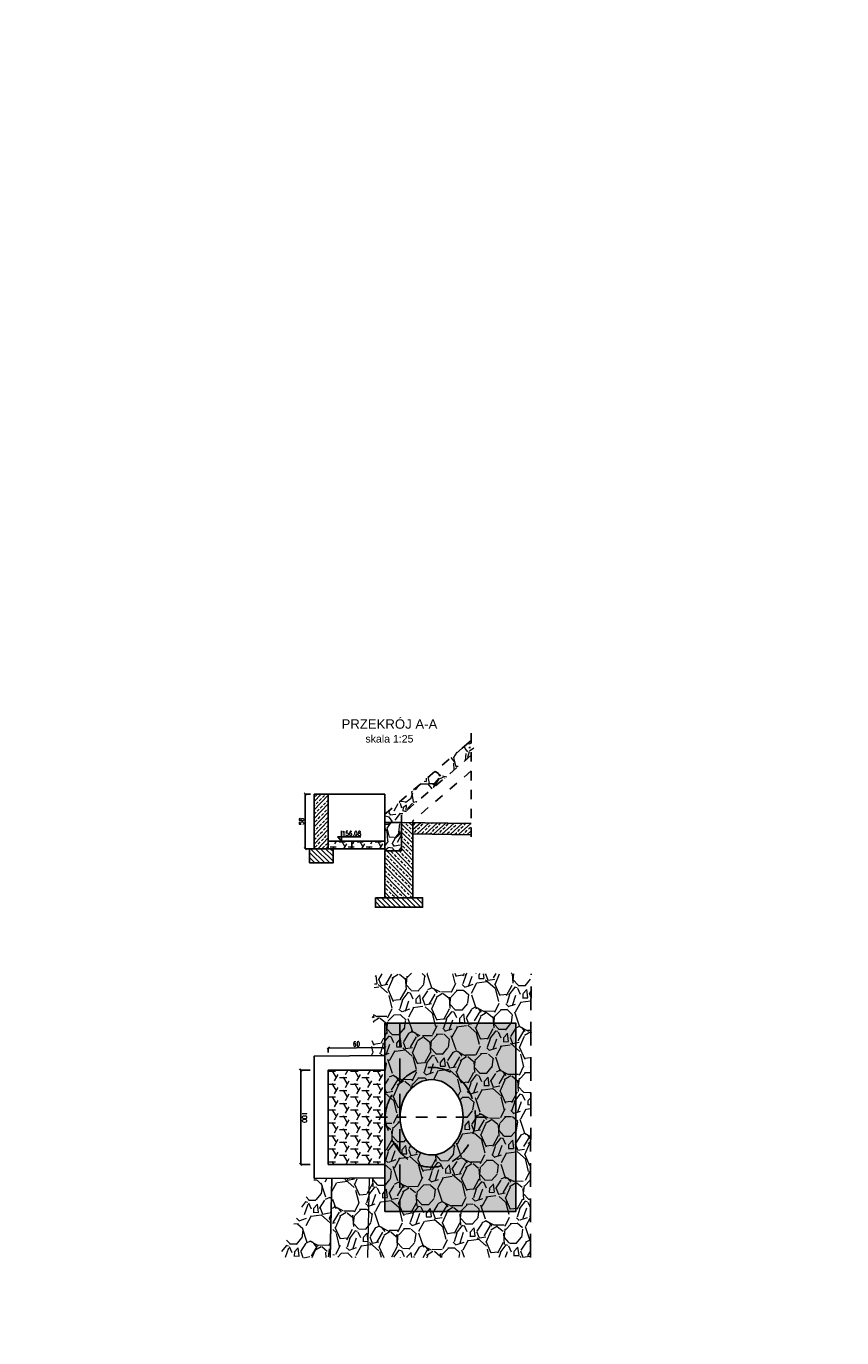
# Model space of a CAD drawing. Header units: metres. Extents: x 0 to 7550187, y 0 to 5738922.
# Tile 16 of 43: x 7549233.78 to 7549242.44, y 5738658.24 to 5738672.16. Entities that reach past the tile are written whole.
import ezdxf
from ezdxf import colors
from ezdxf.entities.mleader import LeaderData, LeaderLine
from ezdxf.enums import TextEntityAlignment as Align
from ezdxf.math import Vec2, Vec3

# ---------------------------------------------------------------- set-up
doc = ezdxf.new("R2010")
doc.units = ezdxf.units.M
doc.header["$PDSIZE"] = -1
for name, pattern in [('DASHDOT', [25.4, 12.7, -6.35, 0, -6.35]), ('DASHDOT2', [0.5, 0.25, -0.125, 0, -0.125]), ('DASHED2', [0.375, 0.25, -0.125]), ('HIDDEN', [0.375, 0.25, -0.125])]:
    doc.linetypes.add(name, pattern=pattern)
for name, color, linetype in [('__STYL_RZĘDNE', 4, 'Continuous'), ('_STYL SKARPY', 96, 'Continuous'), ('_STYL_KONS_', 4, 'Continuous'), ('_STYL_KONS_GRUBE', 3, 'Continuous'), ('_STYL_OPISY', 7, 'Continuous'), ('_STYL_OPISY_GŁÓWNE', 2, 'Continuous'), ('_STYL_OSIE', 5, 'DASHDOT'), ('_STYL_WYMIARY', 7, 'Continuous'), ('_STYL_WYPOSAŻENIE', 5, 'Continuous')]:
    doc.layers.add(name, color=color, linetype=linetype)
doc.layers.add('_STYL_HATCH', color=7, linetype='Continuous', lineweight=0)
doc.styles.add('Romans', font='Romans.shx', dxfattribs={"width": 0.75})
doc.styles.get("Standard").update_dxf_attribs({"font": 'romans.shx', "width": 0.75})
doc.styles.add('Style-Arial', font='arial.ttf')
doc.dimstyles.new('styl_1-25', dxfattribs={"dimscale": 0.05, "dimtxt": 1, "dimasz": 0.5, "dimexe": 0.05, "dimexo": 0.02, "dimgap": 0.315, "dimtad": 1, "dimdec": 0, "dimlfac": 100, "dimdsep": 46, "dimtxsty": 'Standard', "dimblk": 'OBLIQUE', "dimcen": 1, "dimclrd": 256, "dimclre": 256, "dimclrt": 4, "dimadec": 0, "dimazin": 0, "dimtfac": 1, "dimtdec": 0, "dimtmove": 1, "dimatfit": 3, "dimfxl": 0, "dimlwd": -1, "dimlwe": -1, "dimarcsym": 0})
pattern_1 = [(0, (66525.40794788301, 58169.16580572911), (0.09525, 0.0549926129), [0.0635, -0.127]), (120, (66525.40794788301, 58169.16580572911), (-0.09524999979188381, 0.05499261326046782), [0.06349999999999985, -0.1269999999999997]), (59.99999999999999, (66525.40794788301, 58169.16580572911), (2.081161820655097e-10, 0.1099852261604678), [-0.127, 0.0635])]
pattern_2 = [(45, (0.8628982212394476, -5.134886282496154), (-0.04490128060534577, 0.04490128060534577), []), (45, (0.9077995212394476, -5.134886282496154), (-0.04490128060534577, 0.04490128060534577), [0.03175, -0.015875])]
pattern_3 = [(284.0127875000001, (0.700432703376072, -8.320291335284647), (1.138349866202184, -4.444378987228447), [0.051258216, -5.07457254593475]), (240.969741, (0.7128443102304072, -8.370024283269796), (2.240766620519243, 4.003412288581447), [0.08796070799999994, -8.708107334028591]), (188.5104471, (0.6701595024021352, -8.44693389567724), (5.605021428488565, 0.8150556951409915), [0.062022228, -6.140208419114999]), (323.273689, (0.6660348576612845, -8.623383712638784), (-6.104213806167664, 4.576913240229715), [0.08010067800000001, -7.9299656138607]), (348.8336541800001, (0.7302356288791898, -8.671283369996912), (-4.855622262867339, 0.977313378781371), [0.078545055, -7.7759711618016]), (53.27368900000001, (0.8072938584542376, -8.686494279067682), (-4.576913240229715, -6.104213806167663), [0.08010067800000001, -7.9299656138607]), (93.69424046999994, (0.8551935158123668, -8.622293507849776), (0.3889507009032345, -6.236748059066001), [0.105929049, -10.48696729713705]), (128.25532837, (0.8483683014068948, -8.516584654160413), (-5.457625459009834, 6.898198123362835), [0.1000079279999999, -9.900788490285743]), (177.42956562, (0.7864466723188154, -8.438052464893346), (-5.810643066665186, 0.2427759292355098), [0.08037195, -7.956831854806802]), (231.2363583, (0.7061555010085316, -8.434447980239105), (2.659440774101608, 3.261443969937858), [0.091756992, -4.4960905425]), (278.3974378, (0.6487056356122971, -8.50599412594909), (0.9178665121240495, -6.133937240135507), [0.118661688, -11.74751587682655]), (194.81407483, (0.8801154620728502, -8.31280955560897), (-3.38654736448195, -0.9327282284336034), [0.04050068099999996, -4.009584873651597]), (227.4692344, (0.8409608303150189, -8.323164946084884), (3.401409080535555, 3.680118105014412), [0.07705229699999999, -7.628195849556]), (281, (0.7888744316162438, -8.379946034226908), (0.3158633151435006, -0.2130524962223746), [0.05388140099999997, -0.4849339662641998]), (259.19859051, (0.7360571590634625, -8.376490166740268), (0.4335358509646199, 2.005421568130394), [0.029016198, -2.872593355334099]), (347.80140949, (0.7306193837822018, -8.404992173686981), (-1.160642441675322, 0.3232941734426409), [0.041034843, -2.0107129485]), (86.96375653, (0.7707278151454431, -8.413662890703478), (0.007430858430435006, 1.373694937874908), [0.06664794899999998, -2.1549447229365]), (217.56505118, (0.7742579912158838, -8.347108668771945), (0.7419683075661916, 0.4186741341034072), [0.048193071, -1.1566347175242]), (72.38954033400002, (0.6070489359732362, -8.588192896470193), (1.182935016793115, 3.797790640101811), [0.06751320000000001, -6.68382400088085]), (126.34617594, (0.627474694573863, -8.523843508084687), (2.622286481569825, -3.607030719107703), [0.056639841, -5.607332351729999]), (349.19859051, (0.7110853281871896, -8.304498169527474), (-2.005421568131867, 0.4335358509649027), [0.05803201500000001, -2.843577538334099]), (39.61045967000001, (0.7680893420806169, -8.315373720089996), (-3.078114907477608, -2.519475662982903), [0.06751320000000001, -6.683824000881]), (35.44395478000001, (0.8028841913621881, -8.720285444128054), (-1.696989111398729, -1.153211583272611), [0.06510527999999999, -3.1901601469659]), (350.7751406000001, (0.8559243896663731, -8.68253046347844), (-4.53975894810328, 0.7642608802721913), [0.05455081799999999, -5.400539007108]), (122.80140949, (1.029079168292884, -8.514392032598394), (-1.153211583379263, 1.696989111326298), [0.05803201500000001, -2.843577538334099]), (73.35402464, (0.9976414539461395, -8.465612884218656), (-1.506229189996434, -4.958433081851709), [0.06386741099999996, -6.322856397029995]), (125.44395478, (0.9246834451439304, -8.669165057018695), (1.153211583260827, -1.696989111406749), [0.03255263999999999, -3.2227127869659]), (157.309932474, (1.016296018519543, -8.533343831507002), (-1.476505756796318, 0.5363466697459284), [0.01942718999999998, -1.923299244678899]), (221.963756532, (0.9983723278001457, -8.52584983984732), (0.9550208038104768, 0.734537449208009), [0.078545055, -1.49235818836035]), (242.00900596, (0.9399686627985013, -8.578369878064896), (1.814661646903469, 3.371685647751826), [0.07279005, -7.20620472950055]), (359.69006753, (0.7991555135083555, -8.43283761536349), (-0.8447791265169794, 0.1102416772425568), [0.054948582, -1.318766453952]), (49.15722659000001, (0.8541033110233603, -8.433134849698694), (4.253619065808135, 4.943571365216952), [0.095933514, -9.49740135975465]), (116.9453959, (0.916842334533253, -8.360560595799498), (1.358833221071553, -2.754820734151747), [0.03922623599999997, -3.883408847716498]), (146, (0.8990672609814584, -8.325592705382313), (-0.5289158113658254, -0.1028108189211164), [0.02286, -0.35814]), (176.25643716, (0.9262317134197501, -8.578295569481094), (3.063253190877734, -0.2279142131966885), [0.05293004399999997, -5.240091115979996]), (104.0127875, (0.8734144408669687, -8.574839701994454), (-1.138349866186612, 4.444378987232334), [0.102516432, -5.023314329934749]), (56, (0.8485912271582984, -8.475373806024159), (-0.1028108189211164, 0.5289158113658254), [0.09906, -0.28194]), (21.30484649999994, (0.9039848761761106, -8.393249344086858), (4.341568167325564, 1.66726568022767), [0.060241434, -5.963897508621]), (310.0546041, (0.960109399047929, -8.371361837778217), (1.050400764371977, -1.168073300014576), [0.05547436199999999, -2.7182475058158]), (263.64597536, (0.9958081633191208, -8.413823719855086), (-0.8893642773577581, -8.131927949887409), [0.09032176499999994, -8.941869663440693]), (231.42607874, (0.9858121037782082, -8.503590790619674), (-3.085545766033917, -3.893170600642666), [0.09555441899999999, -9.459876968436])]

# ---------------------------------------------------------------- blocks, each defined once
blk = doc.blocks.new('_Oblique')
at = {"color": 0, "linetype": 'ByBlock', "lineweight": -2}
blk.add_line((-0.5, -0.5), (0.5, 0.5), dxfattribs=at)
blk = doc.blocks.new('*D367')
at = {"layer": '_STYL_WYMIARY', "transparency": 16777216}
for p, q in [((7549236.801058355, 5738664.011613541), (7549236.743471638, 5738664.011613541)), ((7549236.745971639, 5738663.431613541), (7549236.745971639, 5738664.011613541)), ((7549236.789786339, 5738663.431613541), (7549236.743471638, 5738663.431613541))]:
    blk.add_line(p, q, dxfattribs=at)
at = {"layer": 'Defpoints', "color": 0, "transparency": 16777216}
for p in [(7549236.745971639, 5738664.011613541), (7549236.802058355, 5738664.011613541), (7549236.790786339, 5738663.431613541)]:
    blk.add_point(p, dxfattribs=at)
at = {"layer": '_STYL_WYMIARY', "transparency": 16777216, "xscale": 0.025, "yscale": 0.025, "zscale": 0.025}
for p, rotation in [((7549236.745971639, 5738664.011613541), 90), ((7549236.745971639, 5738663.431613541), 270)]:
    blk.add_blockref('_Oblique', p, dxfattribs=dict(at, rotation=rotation))
at = {"layer": '_STYL_WYMIARY', "color": 4, "transparency": 16777216, "insert": (7549236.705221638, 5738663.721613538), "char_height": 0.05, "attachment_point": 5, "rotation": 90}
blk.add_mtext('58', dxfattribs=at)
blk = doc.blocks.new('*D368')
at = {"layer": '_STYL_WYMIARY', "transparency": 16777216}
for p, q in [((7549236.989953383, 5738661.269596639), (7549236.989566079, 5738661.318964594)), ((7549236.989585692, 5738661.31646467), (7549237.590410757, 5738661.321178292)), ((7549237.590778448, 5738661.274310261), (7549237.590391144, 5738661.323678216))]:
    blk.add_line(p, q, dxfattribs=at)
at = {"layer": 'Defpoints', "color": 0, "transparency": 16777216}
for p in [(7549236.989961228, 5738661.26859667), (7549237.590410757, 5738661.321178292), (7549237.590786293, 5738661.273310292)]:
    blk.add_point(p, dxfattribs=at)
at = {"layer": '_STYL_WYMIARY', "transparency": 16777216, "xscale": 0.025, "yscale": 0.025, "zscale": 0.025}
for p, rotation in [((7549236.989585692, 5738661.31646467), 180.4494904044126), ((7549237.590410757, 5738661.321178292), 0.4494904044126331)]:
    blk.add_blockref('_Oblique', p, dxfattribs=dict(at, rotation=rotation))
at = {"layer": '_STYL_WYMIARY', "color": 4, "transparency": 16777216, "insert": (7549237.28967854, 5738661.359570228), "char_height": 0.05, "attachment_point": 5, "rotation": 0.4494904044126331}
blk.add_mtext('60', dxfattribs=at)
blk = doc.blocks.new('*D369')
at = {"layer": '_STYL_WYMIARY', "transparency": 16777216}
for p, q in [((7549236.797991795, 5738661.082214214), (7549236.695993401, 5738661.082213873)), ((7549236.698493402, 5738661.082213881), (7549236.698496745, 5738660.08221388)), ((7549236.797995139, 5738660.082214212), (7549236.695996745, 5738660.082213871))]:
    blk.add_line(p, q, dxfattribs=at)
at = {"layer": 'Defpoints', "color": 0, "transparency": 16777216}
for p in [(7549236.798991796, 5738661.082214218), (7549236.698496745, 5738660.08221388), (7549236.798995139, 5738660.082214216)]:
    blk.add_point(p, dxfattribs=at)
at = {"layer": '_STYL_WYMIARY', "transparency": 16777216, "xscale": 0.025, "yscale": 0.025, "zscale": 0.025}
for p, rotation in [((7549236.698493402, 5738661.082213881), 90.0001915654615), ((7549236.698496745, 5738660.08221388), 270.0001915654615)]:
    blk.add_blockref('_Oblique', p, dxfattribs=dict(at, rotation=rotation))
at = {"layer": '_STYL_WYMIARY', "color": 4, "transparency": 16777216, "insert": (7549236.739245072, 5738660.582214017), "char_height": 0.05, "attachment_point": 5, "rotation": 270.00019156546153}
blk.add_mtext('100', dxfattribs=at)

msp = doc.modelspace()

# ---------------------------------------------------------------- hatches: boundary and pattern name
at = {"layer": '_STYL_HATCH', "transparency": 33554687}
h = msp.add_hatch(dxfattribs=at)
h.set_pattern_fill('ANSI33', color=8, scale=0.01)
h.set_pattern_definition(pattern_2)
h.paths.add_polyline_path([(7549236.840786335, 5738664.011613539), (7549236.990786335, 5738664.011613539), (7549236.990786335, 5738663.431613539), (7549236.840786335, 5738663.431613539)])
at = {"layer": '_STYL_HATCH', "linetype": 'Continuous', "transparency": 33554636}
h = msp.add_hatch(dxfattribs=at)
h.set_pattern_fill('ANSI33', color=256, scale=0.01, angle=90)
h.set_pattern_definition([(135, (0.8628982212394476, -5.134886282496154), (-0.04490128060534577, -0.04490128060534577), []), (135, (0.8628982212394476, -5.089984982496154), (-0.04490128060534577, -0.04490128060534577), [0.03175, -0.015875])])
h.paths.add_polyline_path([(7549237.888910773, 5738663.70954198), (7549237.886581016, 5738663.709576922), (7549237.766486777, 5738663.711378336), (7549237.766486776, 5738663.409541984), (7549237.590786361, 5738663.409541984), (7549237.590786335, 5738662.91161354), (7549237.888910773, 5738662.91161354)])
at = {"layer": '_STYL_HATCH', "transparency": 33554585}
h = msp.add_hatch(dxfattribs=at)
h.set_pattern_fill('GRAVEL', color=5, scale=0.015, angle=56)
h.set_pattern_definition(pattern_3)
h.paths.add_polyline_path([(7549237.766486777, 5738663.711378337), (7549237.590786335, 5738663.711378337), (7549237.590786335, 5738663.409541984), (7549237.766486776, 5738663.409541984)])
at = {"layer": '_STYL_HATCH', "linetype": 'Continuous', "transparency": 33554636}
h = msp.add_hatch(dxfattribs=at)
h.set_pattern_fill('ANSI33', color=256, scale=0.01)
h.set_pattern_definition(pattern_2)
h.paths.add_polyline_path([(7549237.888910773, 5738663.589528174), (7549238.507565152, 5738663.580223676), (7549238.507565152, 5738663.700263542), (7549237.886581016, 5738663.709576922), (7549237.886656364, 5738663.709627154)])
at = {"layer": '_STYL_HATCH', "transparency": 33554687}
h = msp.add_hatch(dxfattribs=at)
h.set_pattern_fill('HONEY', scale=0.02)
h.set_pattern_definition(pattern_1)
h.paths.add_polyline_path([(7549236.990786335, 5738663.511613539), (7549236.990786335, 5738663.431613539), (7549237.240786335, 5738663.431613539), (7549237.240786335, 5738663.511613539)])
h = msp.add_hatch(dxfattribs=at)
h.set_pattern_fill('HONEY', scale=0.02)
h.set_pattern_definition(pattern_1)
h.paths.add_polyline_path([(7549237.590786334, 5738663.511613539), (7549237.240786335, 5738663.511613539), (7549237.240786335, 5738663.431613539), (7549237.590786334, 5738663.431613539)])
at = {"layer": '_STYL_HATCH', "linetype": 'Continuous', "transparency": 33554457}
h = msp.add_hatch(dxfattribs=at)
h.set_pattern_fill('ANSI31', color=256, scale=0.3, angle=90)
h.set_pattern_definition([(135, (7513108.312376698, 5739362.106384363), (-0.02651650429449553, -0.02651650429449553), [])])
h.paths.add_polyline_path([(7549236.790786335, 5738663.431613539), (7549237.040786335, 5738663.431613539), (7549237.040786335, 5738663.281613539), (7549236.790786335, 5738663.281613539)])
h = msp.add_hatch(dxfattribs=at)
h.set_pattern_fill('ANSI31', color=256, scale=0.3, angle=90)
h.set_pattern_definition([(135, (7513109.011390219, 5739361.586384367), (-0.02651650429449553, -0.02651650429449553), [])])
h.paths.add_polyline_path([(7549237.489799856, 5738662.911613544), (7549237.991685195, 5738662.91161354), (7549237.991685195, 5738662.811613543), (7549237.489799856, 5738662.811613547)])
at = {"layer": '_STYL_HATCH', "lineweight": 0, "transparency": 33554534}
h = msp.add_hatch(dxfattribs=at)
h.set_pattern_fill('GRAVEL', color=8, scale=0.02, angle=66.2284259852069, style=0)
h.set_pattern_definition([(294.2412134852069, (9757738.750166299, -3483936.467232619), (2.545947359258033, -5.562142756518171), [0.06834428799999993, -6.766096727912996]), (251.1981669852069, (9757738.778227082, -3483936.529550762), (1.992343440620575, 5.783584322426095), [0.1172809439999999, -11.61080977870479]), (198.7388730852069, (9757738.740427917, -3483936.640573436), (7.161616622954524, 2.396537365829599), [0.08269630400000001, -8.186944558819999]), (333.5021149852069, (9757738.776792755, -3483936.873077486), (-9.09325282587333, 4.560308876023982), [0.106800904, -10.5732874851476]), (359.0620801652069, (9757738.872374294, -3483936.920728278), (-6.602665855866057, 0.132738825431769), [0.10472674, -10.3679615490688]), (63.50211498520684, (9757738.977087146, -3483936.922442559), (-4.560308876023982, -9.093252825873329), [0.106800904, -10.57328748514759]), (103.9226664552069, (9757739.024737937, -3483936.826861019), (1.986996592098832, -8.091418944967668), [0.141238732, -13.9826230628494]), (138.4837543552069, (9757738.990754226, -3483936.689771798), (-8.794432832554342, 7.759256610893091), [0.133343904, -13.201051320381]), (187.6579916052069, (9757738.890910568, -3483936.601387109), (-7.681878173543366, -1.057194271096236), [0.1071625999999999, -10.60910913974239]), (241.4647842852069, (9757738.784703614, -3483936.615667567), (2.717375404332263, 4.909142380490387), [0.122342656, -5.994787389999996]), (288.6258637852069, (9757738.726260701, -3483936.723148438), (2.656668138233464, -7.831288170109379), [0.158215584, -15.6633545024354]), (205.0425008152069, (9757738.984164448, -3483936.41487304), (-4.222799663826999, -2.025685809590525), [0.05400090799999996, -5.346113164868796]), (237.6976603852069, (9757738.935239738, -3483936.437731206), (3.591817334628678, 5.634174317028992), [0.1027363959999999, -10.17092779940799]), (291.2284259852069, (9757738.880338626, -3483936.524568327), (0.4649011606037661, -0.2047703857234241), [0.071841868, -0.6465786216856]), (269.4270164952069, (9757738.81021656, -3483936.532538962), (0.09404960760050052, 2.734046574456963), [0.03868826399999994, -3.830124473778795]), (358.0298354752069, (9757738.809829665, -3483936.571225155), (-1.599473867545, 0.1494099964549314), [0.05471312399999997, -2.680950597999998]), (97.19218251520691, (9757738.864510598, -3483936.573106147), (-0.3154911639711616, 1.804244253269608), [0.08886393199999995, -2.873259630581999]), (227.7934771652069, (9757738.853385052, -3483936.484941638), (0.8744419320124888, 0.7250319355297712), [0.06425742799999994, -1.542179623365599]), (82.61796631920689, (9757738.691062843, -3483936.840867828), (0.6530003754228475, 5.263322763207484), [0.0900176, -8.9117653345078]), (136.5746019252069, (9757738.702628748, -3483936.751596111), (4.294831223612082, -4.112078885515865), [0.075519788, -7.476443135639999]), (359.4270164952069, (9757738.76040482, -3483936.443987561), (-2.734046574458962, 0.09404960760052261), [0.07737601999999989, -3.791436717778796]), (49.83888565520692, (9757738.837777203, -3483936.444761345), (-3.442407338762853, -4.034700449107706), [0.09001759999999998, -8.911765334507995]), (45.67238076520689, (9757738.979301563, -3483936.967825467), (-1.953654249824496, -1.91496503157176), [0.08680703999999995, -4.253546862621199]), (1.003566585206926, (9757739.039958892, -3483936.905727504), (-6.137764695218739, -0.07203156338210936), [0.07273442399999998, -7.200718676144]), (133.0298354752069, (9757739.227353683, -3483936.644108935), (-1.914965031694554, 1.953654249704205), [0.07737601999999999, -3.791436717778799]), (83.5824506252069, (9757739.174553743, -3483936.587547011), (-0.8024103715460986, -6.862796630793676), [0.08515654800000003, -8.43047519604]), (135.6723807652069, (9757739.127016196, -3483936.871910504), (1.914965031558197, -1.953654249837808), [0.04340351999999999, -4.296950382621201]), (167.5383584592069, (9757739.21506746, -3483936.672003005), (-2.064375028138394, 0.3541803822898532), [0.02590292, -2.5643989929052]), (232.1921825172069, (9757739.189774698, -3483936.666413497), (1.079212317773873, 1.189933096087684), [0.1047267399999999, -1.989810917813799]), (252.2374319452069, (9757739.125575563, -3483936.74915521), (1.582802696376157, 4.853781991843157), [0.09705339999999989, -9.608272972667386]), (9.9184935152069, (9757738.906351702, -3483936.591535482), (-1.134572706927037, -0.05536038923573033), [0.07326477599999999, -1.758355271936]), (59.3856525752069, (9757738.978521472, -3483936.578915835), (4.410898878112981, 7.493778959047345), [0.127911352, -12.6632018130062]), (127.1738218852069, (9757739.043661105, -3483936.468833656), (2.435226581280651, -3.292997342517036), [0.05230164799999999, -5.177878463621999]), (156.2284259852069, (9757739.012058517, -3483936.427159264), (-0.669671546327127, -0.2601307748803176), [0.03048, -0.4775199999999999]), (186.4848631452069, (9757739.107533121, -3483936.752310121), (4.073389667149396, 0.4262119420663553), [0.070573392, -6.98678815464]), (114.2412134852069, (9757739.037411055, -3483936.760280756), (-2.54594735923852, 5.562142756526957), [0.136688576, -6.697752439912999]), (66.2284259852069, (9757738.981289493, -3483936.63564447), (-0.2601307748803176, 0.669671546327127), [0.13208, -0.37592]), (31.53327248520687, (9757739.034529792, -3483936.514770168), (5.302011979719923, 3.21561890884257), [0.08032191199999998, -7.951863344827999]), (320.2830300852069, (9757739.102991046, -3483936.472762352), (1.65483425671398, -1.283982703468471), [0.07396581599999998, -3.6243300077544]), (273.8744013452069, (9757739.159886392, -3483936.520026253), (0.7583742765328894, -10.88082590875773), [0.1204290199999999, -11.92249288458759]), (241.6545047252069, (9757739.16802374, -3483936.640180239), (-3.126916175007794, -5.838944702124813), [0.127405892, -12.613169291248])])
h.paths.add_polyline_path([(7549237.885555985, 5738660.263010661), (7549237.839932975, 5738660.312739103), (7549237.802729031, 5738660.371644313), (7549237.775211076, 5738660.437720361), (7549237.758316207, 5738660.508717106), (7549237.752619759, 5738660.58221683), (7549237.758315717, 5738660.655716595), (7549237.775210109, 5738660.72671344), (7549237.802727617, 5738660.792789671), (7549237.83993117, 5738660.851695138), (7549237.885553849, 5738660.901423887), (7549237.938042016, 5738660.940282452), (7549237.995608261, 5738660.96694756), (7549238.056292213, 5738660.980511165), (7549238.118027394, 5738660.980511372), (7549238.17871145, 5738660.966948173), (7549238.236277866, 5738660.940283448), (7549238.288766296, 5738660.901425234), (7549238.334389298, 5738660.851696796), (7549238.371593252, 5738660.792791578), (7549238.399111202, 5738660.726715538), (7549238.416006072, 5738660.655718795), (7549238.421702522, 5738660.582219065), (7549238.416006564, 5738660.508719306), (7549238.399112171, 5738660.437722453), (7549238.371594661, 5738660.371646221), (7549238.334391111, 5738660.312740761), (7549238.288768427, 5738660.263012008), (7549238.236280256, 5738660.224153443), (7549238.178714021, 5738660.197488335), (7549238.118030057, 5738660.18392473), (7549238.056294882, 5738660.183924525), (7549237.995610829, 5738660.197487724), (7549237.938044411, 5738660.224152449)], flags=16)
h.paths.add_polyline_path([(7549239.142365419, 5738662.106057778), (7549237.486973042, 5738662.106057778), (7549237.44830263, 5738661.23726509), (7549237.581781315, 5738661.238213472), (7549237.581778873, 5738661.582332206), (7549238.971294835, 5738661.58233685), (7549237.590783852, 5738661.58221629), (7549237.581793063, 5738659.582332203), (7549237.581790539, 5738659.938213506), (7549237.028215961, 5738659.926325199), (7549237.038322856, 5738659.094410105), (7549236.988161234, 5738659.094410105), (7549237.038322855, 5738659.094410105), (7549239.135347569, 5738659.094410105)])
at = {"layer": '_STYL_HATCH', "transparency": 33554534}
h = msp.add_hatch(color=8, dxfattribs=at)
h.dxf.hatch_style = 1
edge = h.paths.add_edge_path(flags=16)
edge.add_ellipse((7549238.086884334, 5738660.583606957), major_axis=(1.338347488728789e-06, -0.3999996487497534), ratio=0.8376085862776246, start_angle=0, end_angle=360)
h.paths.add_polyline_path([(7549237.590798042, 5738659.58221629), (7549237.590783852, 5738661.58221629), (7549238.980299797, 5738661.582220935), (7549238.980276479, 5738659.582220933)])
at = {"layer": '_STYL_HATCH', "transparency": 33554687}
h = msp.add_hatch(dxfattribs=at)
h.set_pattern_fill('HONEY', scale=0.025)
h.set_pattern_definition([(0, (0, 1.334453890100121), (0.1190625, 0.068740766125), [0.079375, -0.15875]), (120, (0, 1.334453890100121), (-0.1190624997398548, 0.06874076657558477), [0.07937499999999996, -0.1587499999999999]), (59.99999999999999, (0, 1.334453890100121), (2.601452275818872e-10, 0.1374815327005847), [-0.15875, 0.079375])])
h.paths.add_polyline_path([(7549237.590804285, 5738661.082215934), (7549236.990786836, 5738661.082213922), (7549236.990790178, 5738660.082214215), (7549237.590800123, 5738660.082215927)])
at = {"layer": '_STYL_HATCH', "lineweight": 0, "transparency": 33554534}
h = msp.add_hatch(dxfattribs=at)
h.set_pattern_fill('GRAVEL', color=8, scale=0.02, angle=66.2284259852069, style=0)
h.set_pattern_definition([(294.2412134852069, (-0.3174664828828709, 1.873953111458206), (2.545947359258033, -5.562142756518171), [0.06834428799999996, -6.766096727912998]), (251.1981669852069, (-0.2894057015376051, 1.811634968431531), (1.992343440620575, 5.783584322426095), [0.117280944, -11.61080977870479]), (198.7388730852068, (-0.3272048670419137, 1.700612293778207), (7.161616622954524, 2.396537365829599), [0.08269630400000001, -8.186944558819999]), (333.5021149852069, (-0.290840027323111, 1.468108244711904), (-9.09325282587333, 4.560308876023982), [0.106800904, -10.5732874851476]), (359.0620801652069, (-0.1952584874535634, 1.420457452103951), (-6.602665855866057, 0.132738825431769), [0.10472674, -10.3679615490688]), (63.5021149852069, (-0.09054563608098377, 1.418743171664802), (-4.560308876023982, -9.093252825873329), [0.106800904, -10.5732874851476]), (103.9226664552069, (-0.04289484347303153, 1.51432471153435), (1.986996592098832, -8.091418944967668), [0.141238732, -13.9826230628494]), (138.4837543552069, (-0.07687855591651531, 1.651413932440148), (-8.794432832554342, 7.759256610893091), [0.133343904, -13.201051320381]), (187.6579916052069, (-0.1767222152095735, 1.739798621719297), (-7.681878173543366, -1.057194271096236), [0.1071626, -10.6091091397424]), (241.4647842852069, (-0.2829291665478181, 1.7255181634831), (2.717375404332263, 4.909142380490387), [0.122342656, -5.99478739]), (288.6258637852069, (-0.3413720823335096, 1.618037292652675), (2.656668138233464, -7.831288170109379), [0.158215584, -15.6633545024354]), (205.0425008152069, (-0.08346833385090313, 1.926312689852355), (-4.222799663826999, -2.025685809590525), [0.05400090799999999, -5.3461131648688]), (237.6976603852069, (-0.1323930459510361, 1.903454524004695), (3.591817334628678, 5.634174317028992), [0.102736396, -10.17092779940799]), (291.2284259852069, (-0.1872941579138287, 1.816617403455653), (0.4649011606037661, -0.2047703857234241), [0.071841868, -0.6465786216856]), (269.4270164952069, (-0.2574162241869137, 1.808646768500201), (0.09404960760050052, 2.734046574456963), [0.038688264, -3.830124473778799]), (358.0298354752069, (-0.2578031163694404, 1.769960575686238), (-1.599473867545, 0.1494099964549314), [0.05471312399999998, -2.680950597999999]), (97.19218251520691, (-0.203122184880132, 1.768079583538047), (-0.3154911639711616, 1.804244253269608), [0.08886393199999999, -2.873259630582]), (227.7934771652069, (-0.2142477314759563, 1.856244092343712), (0.8744419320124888, 0.7250319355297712), [0.06425742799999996, -1.542179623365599]), (82.61796631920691, (-0.3765699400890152, 1.500317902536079), (0.6530003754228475, 5.263322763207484), [0.09001760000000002, -8.911765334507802]), (136.5746019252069, (-0.3650040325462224, 1.589589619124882), (4.294831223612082, -4.112078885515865), [0.075519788, -7.476443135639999]), (359.4270164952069, (-0.3072279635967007, 1.897198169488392), (-2.734046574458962, 0.09404960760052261), [0.07737601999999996, -3.791436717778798]), (49.83888565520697, (-0.2298555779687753, 1.896424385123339), (-3.442407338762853, -4.034700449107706), [0.09001760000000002, -8.911765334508]), (45.67238076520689, (-0.08833122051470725, 1.373360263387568), (-1.953654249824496, -1.91496503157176), [0.08680703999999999, -4.253546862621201]), (1.003566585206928, (-0.02767388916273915, 1.43545822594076), (-6.137764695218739, -0.07203156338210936), [0.07273442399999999, -7.200718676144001]), (133.0298354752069, (0.1597209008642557, 1.697076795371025), (-1.914965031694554, 1.953654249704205), [0.07737602, -3.7914367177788]), (83.5824506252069, (0.1069209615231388, 1.753638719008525), (-0.8024103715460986, -6.862796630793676), [0.08515654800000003, -8.43047519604]), (135.6723807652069, (0.05938341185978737, 1.469275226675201), (1.914965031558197, -1.953654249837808), [0.04340351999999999, -4.296950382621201]), (167.5383584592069, (0.1474346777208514, 1.669182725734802), (-2.064375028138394, 0.3541803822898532), [0.02590292, -2.5643989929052]), (232.1921825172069, (0.1221419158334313, 1.674772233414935), (1.079212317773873, 1.189933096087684), [0.10472674, -1.989810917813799]), (252.2374319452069, (0.05794278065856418, 1.59203052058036), (1.582802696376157, 4.853781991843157), [0.0970534, -9.6082729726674]), (9.918493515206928, (-0.1612810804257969, 1.74965024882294), (-1.134572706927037, -0.05536038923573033), [0.073264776, -1.758355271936]), (59.3856525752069, (-0.08911131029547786, 1.76226989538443), (4.410898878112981, 7.493778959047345), [0.1279113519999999, -12.66320181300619]), (127.1738218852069, (-0.02397167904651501, 1.872352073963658), (2.435226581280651, -3.292997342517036), [0.052301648, -5.177878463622]), (156.2284259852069, (-0.05557426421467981, 1.91402646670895), (-0.669671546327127, -0.2601307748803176), [0.03048, -0.4775199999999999]), (186.4848631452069, (0.03990033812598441, 1.588875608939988), (4.073389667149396, 0.4262119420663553), [0.070573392, -6.98678815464]), (114.2412134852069, (-0.0302217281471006, 1.580904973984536), (-2.54594735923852, 5.562142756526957), [0.136688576, -6.697752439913]), (66.2284259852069, (-0.08634329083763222, 1.705541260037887), (-0.2601307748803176, 0.669671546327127), [0.13208, -0.37592]), (31.5332724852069, (-0.03310299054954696, 1.826415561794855), (5.302011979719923, 3.21561890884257), [0.080321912, -7.951863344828]), (320.2830300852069, (0.03535826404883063, 1.868423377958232), (1.65483425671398, -1.283982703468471), [0.07396581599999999, -3.6243300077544]), (273.8744013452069, (0.09225361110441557, 1.821159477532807), (0.7583742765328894, -10.88082590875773), [0.12042902, -11.92249288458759]), (241.6545047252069, (0.10039095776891, 1.701005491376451), (-3.126916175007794, -5.838944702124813), [0.127405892, -12.613169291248])])
h.paths.add_polyline_path([(7549236.460247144, 5738659.094410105), (7549237.009774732, 5738659.094410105), (7549237.028215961, 5738659.926325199), (7549236.840795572, 5738659.930479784)])

# ---------------------------------------------------------------- linework, layer by layer
at = {"layer": '__STYL_RZĘDNE', "color": 4}
msp.add_lwpolyline([(7549237.129111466, 5738663.622657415), (7549237.129111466, 5738663.511613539), (7549237.091250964, 5738663.557491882), (7549237.334558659, 5738663.557491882)], dxfattribs=at)
at = {"layer": '_STYL SKARPY'}
msp.add_line((7549237.028388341, 5738659.934101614), (7549237.009774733, 5738659.094410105), dxfattribs=at)
at = {"layer": '_STYL_HATCH', "color": 4, "lineweight": 0, "flags": 128}
msp.add_lwpolyline([(7549237.409447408, 5738659.094410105), (7549237.428485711, 5738659.936944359), (7549237.028388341, 5738659.934101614), (7549237.009774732, 5738659.094410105)], dxfattribs=at)
at = {"layer": '_STYL_KONS_', "linetype": 'DASHED2', "ltscale": 0.25}
for p, q in [((7549238.507565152, 5738664.422871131), (7549237.766486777, 5738663.78954198)), ((7549238.507565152, 5738664.257783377), (7549237.888910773, 5738663.729078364))]:
    msp.add_line(p, q, dxfattribs=at)
at = {"layer": '_STYL_KONS_', "linetype": 'HIDDEN'}
msp.add_line((7549237.750798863, 5738661.582216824), (7549237.750775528, 5738659.582216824), dxfattribs=at)
at = {"layer": '_STYL_KONS_', "ltscale": 0.01, "flags": 128}
for points in [[(7549237.590786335, 5738663.409541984), (7549237.766486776, 5738663.409541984), (7549237.766486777, 5738663.78954198)], [(7549237.888910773, 5738663.729078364), (7549237.888910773, 5738662.91161354), (7549237.590786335, 5738662.91161354), (7549237.590786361, 5738663.409541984)], [(7549237.767386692, 5738663.71136457), (7549238.507565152, 5738663.700263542)], [(7549238.507565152, 5738663.580248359), (7549237.888910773, 5738663.589528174)]]:
    msp.add_lwpolyline(points, dxfattribs=at)
at = {"layer": '_STYL_KONS_', "color": 4}
msp.add_lwpolyline([(7549237.590798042, 5738659.58221629), (7549237.590783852, 5738661.58221629), (7549238.980299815, 5738661.582220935), (7549238.980276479, 5738659.582220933)], close=True, dxfattribs=at)
msp.add_ellipse((7549238.08716114, 5738660.582217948), major_axis=(1.338347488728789e-06, -0.3999996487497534), ratio=0.8363541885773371, start_param=-1.570796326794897, end_param=4.71238898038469, dxfattribs=at)
at = {"layer": '_STYL_KONS_', "color": 5, "linetype": 'HIDDEN'}
msp.add_open_spline([(7549237.592996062, 5738660.582216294), (7549237.592996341, 5738660.498853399), (7549237.639909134, 5738660.415481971), (7549237.721204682, 5738660.233947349), (7549237.80275392, 5738660.143861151), (7549238.007587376, 5738660.044831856), (7549238.129931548, 5738660.039271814), (7549238.342136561, 5738660.120743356), (7549238.430115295, 5738660.204489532), (7549238.538948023, 5738660.409691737), (7549238.560898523, 5738660.531056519), (7549238.533926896, 5738660.778109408), (7549238.476436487, 5738660.903020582), (7549238.29151524, 5738661.077858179), (7549238.162032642, 5738661.124568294), (7549237.911752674, 5738661.093682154), (7549237.797350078, 5738661.01829763), (7549237.657622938, 5738660.818341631), (7549237.592995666, 5738660.700245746), (7549237.592996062, 5738660.582216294)], degree=3, knots=[-1.570796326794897, -1.570796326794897, -1.570796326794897, -1.570796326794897, -1.079198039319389, -1.079198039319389, -0.3842501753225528, -0.3842501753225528, 0.3106976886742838, 0.3106976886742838, 1.00564555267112, 1.00564555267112, 1.700593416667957, 1.700593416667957, 2.472515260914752, 2.472515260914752, 3.244437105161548, 3.244437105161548, 4.016358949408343, 4.016358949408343, 4.71238898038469, 4.71238898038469, 4.71238898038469, 4.71238898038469], dxfattribs=at)
at = {"layer": '_STYL_KONS_GRUBE'}
for p in [(7549236.990786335, 5738664.011613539), (7549237.590786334, 5738663.431613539)]:
    msp.add_line(p, (7549237.590786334, 5738664.011613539), dxfattribs=at)
for points in [[(7549236.840786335, 5738664.011613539), (7549236.990786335, 5738664.011613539), (7549236.990786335, 5738663.431613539), (7549236.840786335, 5738663.431613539)], [(7549236.840790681, 5738659.932213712), (7549236.840786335, 5738661.232213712), (7549237.590786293, 5738661.238097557), (7549237.590795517, 5738659.938097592)], [(7549236.990790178, 5738660.082214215), (7549237.590800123, 5738660.082215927), (7549237.590804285, 5738661.082215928), (7549236.990786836, 5738661.082214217)]]:
    msp.add_lwpolyline(points, close=True, dxfattribs=at)
at = {"layer": '_STYL_KONS_GRUBE', "color": 5, "ltscale": 0.01, "flags": 128}
for points in [[(7549236.790786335, 5738663.281613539), (7549237.040786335, 5738663.281613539), (7549237.040786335, 5738663.431613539), (7549236.790786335, 5738663.431613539)], [(7549237.489799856, 5738662.911613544), (7549237.991685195, 5738662.91161354), (7549237.991685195, 5738662.811613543), (7549237.489799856, 5738662.811613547)]]:
    msp.add_lwpolyline(points, close=True, dxfattribs=at)
at = {"layer": '_STYL_OSIE', "linetype": 'DASHDOT2', "ltscale": 0.5}
msp.add_line((7549237.493411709, 5738660.582215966), (7549238.663470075, 5738660.582219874), dxfattribs=at)
at = {"layer": '_STYL_WYMIARY', "linetype": 'HIDDEN', "flags": 128}
msp.add_lwpolyline([(7549239.135347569, 5738659.094410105), (7549239.142365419, 5738662.106057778)], dxfattribs=at)
at = {"layer": '_STYL_WYPOSAŻENIE', "color": 5, "linetype": 'Continuous'}
msp.add_line((7549237.766486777, 5738663.711378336), (7549237.590786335, 5738663.711378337), dxfattribs=at)
at = {"layer": '_STYL_WYPOSAŻENIE', "color": 5, "linetype": 'HIDDEN', "ltscale": 0.4}
msp.add_lwpolyline([(7549238.507565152, 5738664.42287113), (7549237.766486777, 5738663.789541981), (7549237.766486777, 5738663.711378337)], dxfattribs=at)
at = {"layer": '_STYL_WYPOSAŻENIE', "color": 4}
for points in [[(7549236.990786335, 5738663.431613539), (7549237.240786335, 5738663.431613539), (7549237.240786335, 5738663.511613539), (7549236.990786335, 5738663.511613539)], [(7549237.240786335, 5738663.431613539), (7549237.590786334, 5738663.431613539), (7549237.590786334, 5738663.511613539), (7549237.240786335, 5738663.511613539)]]:
    msp.add_lwpolyline(points, close=True, dxfattribs=at)

# ---------------------------------------------------------------- texts
at = {"layer": '__STYL_RZĘDNE', "style": 'Romans', "width": 0.75}
msp.add_text('156.08', height=0.04999999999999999, dxfattribs=at).set_placement((7549237.236472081, 5738663.568196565), align=Align.CENTER)

# ---------------------------------------------------------------- dimensions: what is measured, and where the dimension line sits
at = {"layer": '_STYL_WYMIARY'}
dim = msp.add_linear_dim(base=(7549236.745971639, 5738664.011613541), p1=(7549236.790786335, 5738663.431613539), p2=(7549236.802058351, 5738664.011613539), angle=90, dimstyle='styl_1-25', dxfattribs=at)
dim.commit()
dim.dimension.update_dxf_attribs({"geometry": '*D367', "text_midpoint": (7549236.705221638, 5738663.721613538)})
for p1, p2, distance, picture, middle in [((7549236.989961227, 5738661.26859667), (7549237.590786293, 5738661.273310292), 0.04786947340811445, '*D368', (7549237.28967854, 5738661.359570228)), ((7549236.798991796, 5738661.082214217), (7549236.798995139, 5738660.082214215), -0.10049839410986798, '*D369', (7549236.739245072, 5738660.582214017))]:
    dim = msp.add_aligned_dim(p1=p1, p2=p2, distance=distance, dimstyle='styl_1-25', dxfattribs=at)
    dim.commit()
    dim.dimension.update_dxf_attribs({"geometry": picture, "text_midpoint": middle})

# ---------------------------------------------------------------- leaders
at = {"layer": '_STYL_OPISY', "linetype": 'Continuous'}
ml = msp.add_multileader_mtext('Standard', dxfattribs=at)
ml.set_content('{\\fArial|b0|i0|c238|p34;\\W0.95;DW807}', color=256)
ml.set_leader_properties(linetype='Continuous')
ml.build(insert=Vec2(0, 0))
ml.multileader.update_dxf_attribs({"text_right_attachment_type": 6, "dogleg_length": 0.36, "arrow_head_size": 0.0653184})
ctx = ml.context
ctx.base_point, ctx.char_height, ctx.arrow_head_size, ctx.landing_gap_size, ctx.plane_origin, ctx.plane_x_axis, ctx.plane_y_axis = Vec3(7549922.918418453, 5738705.787729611), 0.5443200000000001, 0.0653184, 0.0326592, Vec3(7549915.786079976, 5738708.335009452), Vec3(0.8980722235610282, 0.439848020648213), Vec3(-0.439848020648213, 0.8980722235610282)
ctx.right_attachment, ctx.text_align_type = 6, 2
notes = []
notes.append((ctx, [(0, (0, 0, 0), (0, 0), (1, 0), 1, [])]))
ctx.mtext.insert, ctx.mtext.text_direction, ctx.mtext.rotation, ctx.mtext.alignment, ctx.mtext.flow_direction = Vec3(7549924.909764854, 5738707.071246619), Vec3(0.8980722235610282, 0.439848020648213), 0.4554294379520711, 3, 5
ml = msp.add_multileader_mtext('Standard', dxfattribs=at)
ml.set_content('{\\fArial|b0|i0|c238|p34;\\W0.95;GARWOLIN}', color=256)
ml.set_leader_properties(linetype='Continuous')
ml.build(insert=Vec2(0, 0))
ml.multileader.update_dxf_attribs({"text_right_attachment_type": 6, "dogleg_length": 0.36, "arrow_head_size": 0.05399999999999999})
ctx = ml.context
ctx.base_point, ctx.char_height, ctx.arrow_head_size, ctx.landing_gap_size, ctx.plane_origin, ctx.plane_x_axis, ctx.plane_y_axis = Vec3(7549922.686430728, 5738702.775079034), 0.4500000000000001, 0.05399999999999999, 0.027, Vec3(7549916.823541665, 5738705.09313307), Vec3(0.9151499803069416, 0.403113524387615), Vec3(-0.403113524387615, 0.9151499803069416)
ctx.right_attachment, ctx.text_align_type = 6, 2
notes.append((ctx, [(0, (0, 0, 0), (0, 0), (1, 0), 1, [])]))
ctx.mtext.insert, ctx.mtext.text_direction, ctx.mtext.rotation, ctx.mtext.alignment, ctx.mtext.flow_direction = Vec3(7549925.520801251, 5738704.273642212), Vec3(0.9151499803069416, 0.403113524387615), 0.4149165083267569, 3, 5
ml = msp.add_multileader_mtext('Standard', dxfattribs=at)
ml.set_content('{\\fArial|b0|i0|c238|p34;\\W0.95;MACIEJOWICE}', color=256)
ml.set_leader_properties(linetype='Continuous')
ml.build(insert=Vec2(0, 0))
ml.multileader.update_dxf_attribs({"text_right_attachment_type": 6, "dogleg_length": 0.36, "arrow_head_size": 0.05399999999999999})
ctx = ml.context
ctx.base_point, ctx.char_height, ctx.arrow_head_size, ctx.landing_gap_size, ctx.plane_origin, ctx.plane_x_axis, ctx.plane_y_axis = Vec3(7549898.480618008, 5738695.726846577), 0.4500000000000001, 0.05399999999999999, 0.027, Vec3(7549903.759967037, 5738702.858133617), Vec3(0.9196446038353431, 0.3927515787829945), Vec3(-0.3927515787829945, 0.9196446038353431)
ctx.right_attachment = 6
notes.append((ctx, [(0, (0, 0, 0), (0, 0), (1, 0), 1, [])]))
ctx.mtext.insert, ctx.mtext.text_direction, ctx.mtext.rotation, ctx.mtext.flow_direction = Vec3(7549898.415572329, 5738695.947899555), Vec3(0.9196446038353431, 0.3927515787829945), 0.4036216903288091, 5
at = {"layer": '_STYL_OPISY'}
ml = msp.add_multileader_mtext('Standard', dxfattribs=at)
ml.set_content('{\\W0.85;\\C256;chodnik}', color=5, style='Romans')
ml.set_leader_properties(color=256, lineweight=-1)
ml.build(insert=Vec2(0, 0))
ml.multileader.update_dxf_attribs({"text_left_attachment_type": 6, "text_right_attachment_type": 6, "dogleg_length": 0.0735510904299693, "arrow_head_size": 0.2000000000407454})
ctx = ml.context
ctx.base_point, ctx.char_height, ctx.arrow_head_size, ctx.landing_gap_size, ctx.plane_origin = Vec3(7549911.271050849, 5738695.042206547), 0.3, 0.2000000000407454, 0.08000000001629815, Vec3(7549912.204852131, 5738694.709219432)
ctx.left_attachment, ctx.right_attachment = 6, 6
notes.append((ctx, [(0, (0, 0, 0), (0, 0), (1, 0), 1, [])]))
ctx.mtext.insert, ctx.mtext.flow_direction = Vec3(7549911.351050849, 5738695.402206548), 5
for ctx, leaders in notes:
    for number, flags, end, landing, length, lines in leaders:
        leader = LeaderData()
        leader.index, (leader.has_last_leader_line, leader.has_dogleg_vector, leader.attachment_direction) = number, flags
        leader.last_leader_point, leader.dogleg_vector, leader.dogleg_length = Vec3(end), Vec3(landing), length
        for number, points, colour, breaks in lines:
            line = LeaderLine()
            line.index, line.vertices, line.color, line.breaks = number, Vec3.list(points), colors.encode_raw_color(colour), breaks
            leader.lines.append(line)
        ctx.leaders.append(leader)

# ---------------------------------------------------------------- next in the draw order: texts
at = {"layer": '_STYL_OPISY_GŁÓWNE', "insert": (7549237.639262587, 5738664.681140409), "char_height": 0.075, "width": 2.208948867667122, "attachment_point": 5, "style": 'Style-Arial', "bg_fill": 2}
msp.add_mtext('{\\H1.3333x;PRZEKRÓJ A-A\\P\\H0.80002x;\\C3;skala 1:25}', dxfattribs=at)

# ---------------------------------------------------------------- next in the draw order: hatches: boundary and pattern name
at = {"layer": '_STYL_HATCH', "transparency": 33554585}
h = msp.add_hatch(dxfattribs=at)
h.set_pattern_fill('GRAVEL', color=8, scale=0.015, angle=56)
h.set_pattern_definition([(284.0127875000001, (0.700432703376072, -1.121490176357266), (1.138349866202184, -4.444378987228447), [0.051258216, -5.07457254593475]), (240.969741, (0.7128443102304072, -1.171223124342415), (2.240766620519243, 4.003412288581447), [0.08796070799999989, -8.708107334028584]), (188.5104471, (0.6701595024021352, -1.248132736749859), (5.605021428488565, 0.8150556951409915), [0.062022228, -6.140208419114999]), (323.273689, (0.6660348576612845, -1.424582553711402), (-6.104213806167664, 4.576913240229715), [0.08010067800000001, -7.9299656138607]), (348.8336541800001, (0.7302356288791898, -1.472482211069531), (-4.855622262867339, 0.977313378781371), [0.078545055, -7.7759711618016]), (53.27368900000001, (0.8072938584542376, -1.487693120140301), (-4.576913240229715, -6.104213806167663), [0.08010067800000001, -7.9299656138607]), (93.69424046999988, (0.8551935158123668, -1.423492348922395), (0.3889507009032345, -6.236748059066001), [0.105929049, -10.48696729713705]), (128.25532837, (0.8483683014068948, -1.317783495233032), (-5.457625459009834, 6.898198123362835), [0.1000079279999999, -9.900788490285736]), (177.42956562, (0.7864466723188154, -1.239251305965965), (-5.810643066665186, 0.2427759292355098), [0.08037195, -7.956831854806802]), (231.2363583, (0.7061555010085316, -1.235646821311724), (2.659440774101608, 3.261443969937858), [0.091756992, -4.4960905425]), (278.3974378, (0.6487056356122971, -1.30719296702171), (0.9178665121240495, -6.133937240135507), [0.118661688, -11.74751587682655]), (194.81407483, (0.8801154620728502, -1.114008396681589), (-3.38654736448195, -0.9327282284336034), [0.04050068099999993, -4.009584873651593]), (227.4692344, (0.8409608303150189, -1.124363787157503), (3.401409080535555, 3.680118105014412), [0.07705229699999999, -7.628195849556]), (281, (0.7888744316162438, -1.181144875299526), (0.3158633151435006, -0.2130524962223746), [0.05388140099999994, -0.4849339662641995]), (259.19859051, (0.7360571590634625, -1.177689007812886), (0.4335358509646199, 2.005421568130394), [0.029016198, -2.872593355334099]), (347.80140949, (0.7306193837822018, -1.2061910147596), (-1.160642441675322, 0.3232941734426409), [0.041034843, -2.0107129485]), (86.96375653, (0.7707278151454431, -1.214861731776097), (0.007430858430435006, 1.373694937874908), [0.06664794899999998, -2.1549447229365]), (217.56505118, (0.7742579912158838, -1.148307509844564), (0.7419683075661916, 0.4186741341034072), [0.048193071, -1.1566347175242]), (72.38954033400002, (0.6070489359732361, -1.389391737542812), (1.182935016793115, 3.797790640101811), [0.06751320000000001, -6.68382400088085]), (126.34617594, (0.627474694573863, -1.325042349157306), (2.622286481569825, -3.607030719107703), [0.056639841, -5.607332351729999]), (349.19859051, (0.7110853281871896, -1.105697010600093), (-2.005421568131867, 0.4335358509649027), [0.05803201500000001, -2.843577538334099]), (39.61045967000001, (0.7680893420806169, -1.116572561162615), (-3.078114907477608, -2.519475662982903), [0.06751320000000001, -6.683824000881]), (35.44395478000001, (0.8028841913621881, -1.521484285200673), (-1.696989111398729, -1.153211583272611), [0.06510527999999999, -3.1901601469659]), (350.7751406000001, (0.8559243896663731, -1.483729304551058), (-4.53975894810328, 0.7642608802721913), [0.05455081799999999, -5.400539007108]), (122.80140949, (1.029079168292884, -1.315590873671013), (-1.153211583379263, 1.696989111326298), [0.05803201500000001, -2.843577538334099]), (73.35402464, (0.9976414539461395, -1.266811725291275), (-1.506229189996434, -4.958433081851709), [0.0638674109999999, -6.322856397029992]), (125.44395478, (0.9246834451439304, -1.470363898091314), (1.153211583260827, -1.696989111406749), [0.03255263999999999, -3.2227127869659]), (157.309932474, (1.016296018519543, -1.334542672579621), (-1.476505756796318, 0.5363466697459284), [0.01942718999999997, -1.923299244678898]), (221.963756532, (0.9983723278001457, -1.327048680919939), (0.9550208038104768, 0.734537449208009), [0.078545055, -1.49235818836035]), (242.00900596, (0.9399686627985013, -1.379568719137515), (1.814661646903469, 3.371685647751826), [0.07279005, -7.20620472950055]), (359.69006753, (0.7991555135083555, -1.234036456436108), (-0.8447791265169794, 0.1102416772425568), [0.054948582, -1.318766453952]), (49.15722659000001, (0.8541033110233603, -1.234333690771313), (4.253619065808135, 4.943571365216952), [0.095933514, -9.49740135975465]), (116.9453959, (0.916842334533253, -1.161759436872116), (1.358833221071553, -2.754820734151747), [0.03922623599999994, -3.883408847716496]), (146, (0.8990672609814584, -1.126791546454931), (-0.5289158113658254, -0.1028108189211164), [0.02286, -0.35814]), (176.25643716, (0.9262317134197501, -1.379494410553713), (3.063253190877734, -0.2279142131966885), [0.05293004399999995, -5.240091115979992]), (104.0127875, (0.8734144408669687, -1.376038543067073), (-1.138349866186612, 4.444378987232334), [0.102516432, -5.023314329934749]), (56, (0.8485912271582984, -1.276572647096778), (-0.1028108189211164, 0.5289158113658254), [0.09906, -0.28194]), (21.30484649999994, (0.9039848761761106, -1.194448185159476), (4.341568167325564, 1.66726568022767), [0.060241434, -5.963897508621]), (310.0546041, (0.960109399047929, -1.172560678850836), (1.050400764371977, -1.168073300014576), [0.05547436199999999, -2.7182475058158]), (263.64597536, (0.9958081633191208, -1.215022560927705), (-0.8893642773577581, -8.131927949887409), [0.09032176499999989, -8.941869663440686]), (231.42607874, (0.9858121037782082, -1.304789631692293), (-3.085545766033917, -3.893170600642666), [0.09555441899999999, -9.459876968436])])
h.paths.add_polyline_path([(7549237.590786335, 5738663.711378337), (7549237.766486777, 5738663.711378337), (7549237.766486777, 5738663.78954198), (7549238.563135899, 5738664.470362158), (7549238.596664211, 5738664.499015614), (7549238.411952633, 5738664.499015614), (7549237.590786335, 5738663.797242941)])
h = msp.add_hatch(dxfattribs=at)
h.set_pattern_fill('GRAVEL', color=5, scale=0.015, angle=56)
h.set_pattern_definition(pattern_3)
h.paths.add_polyline_path([(7549238.507565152, 5738664.499015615), (7549238.507565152, 5738664.580726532), (7549238.411952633, 5738664.499015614)])

# ---------------------------------------------------------------- next in the draw order: linework, layer by layer
at = {"layer": '_STYL_WYPOSAŻENIE', "color": 5, "linetype": 'HIDDEN', "ltscale": 0.4}
msp.add_line((7549238.507565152, 5738664.656256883), (7549238.507565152, 5738663.482824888), dxfattribs=at)
msp.add_lwpolyline([(7549237.590786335, 5738663.711378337), (7549237.590786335, 5738663.797242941), (7549238.411952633, 5738664.499015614)], dxfattribs=at)
at = {"layer": '_STYL_WYPOSAŻENIE', "color": 5, "linetype": 'Continuous'}
msp.add_lwpolyline([(7549238.411952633, 5738664.499015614), (7549238.507565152, 5738664.580726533)], dxfattribs=at)

doc.saveas('drawing.dxf')
